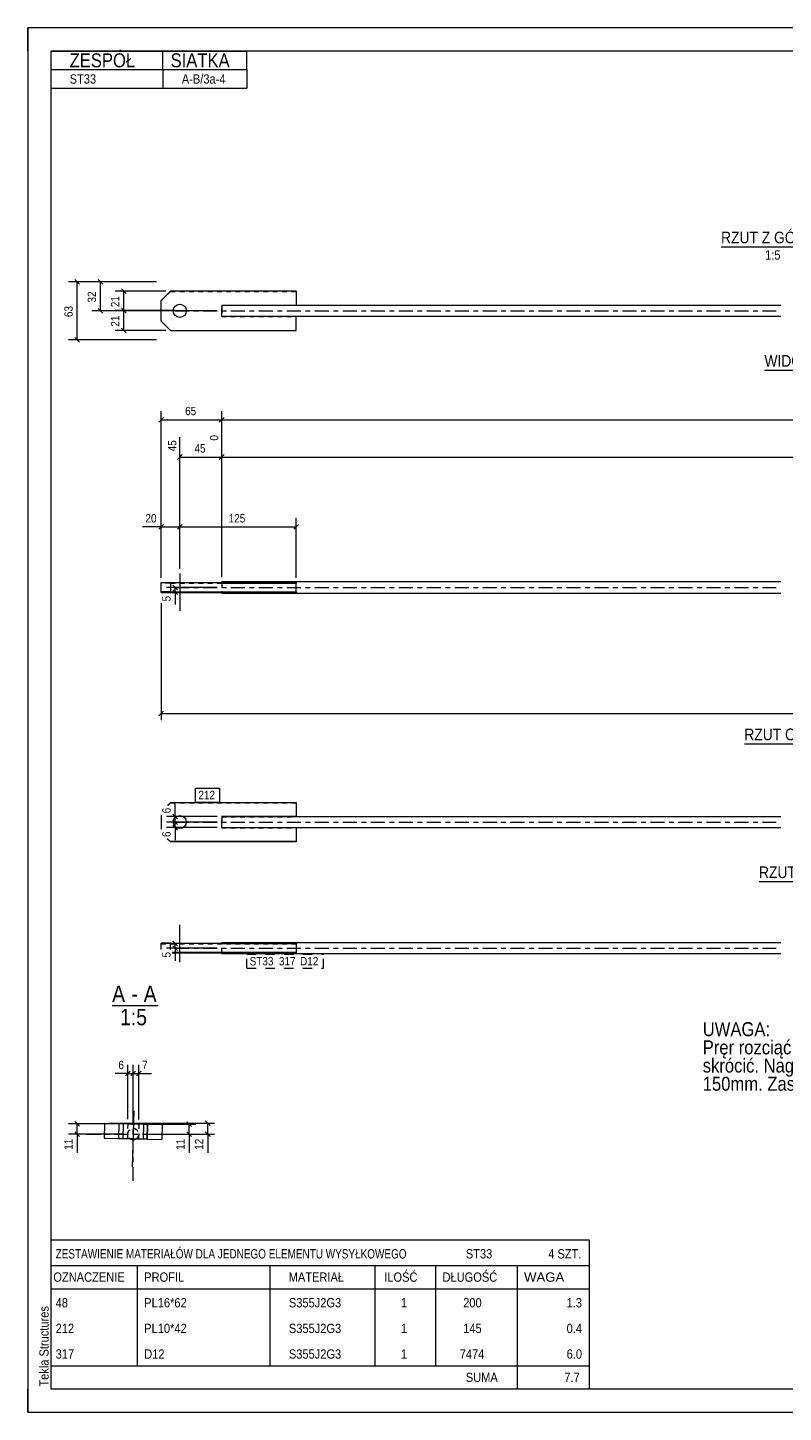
# Model space of a CAD drawing. Header units: millimetres. Extents: x 0 to 420, y 0 to 297.
# Tile 1 of 2: x 0 to 162, y 0 to 297. Entities that reach past the tile are written whole.
import ezdxf

# ---------------------------------------------------------------- set-up
doc = ezdxf.new("R2010")
doc.units = ezdxf.units.MM
for name, pattern in [('XKITLINE00', [0]), ('XKITLINE01', [4, 1, -1, 1, -1]), ('XKITLINE02', [4, 2, -2]), ('XKITLINE03', [6, 3, -1, 1, -1])]:
    doc.linetypes.add(name, pattern=pattern)
for name, color, linetype, lineweight in [('Arkusz rysunku', 3, 'Continuous', 0), ('Element', 2, 'Continuous', 0), ('Inny typ obiektu', 7, 'Continuous', 0), ('Tekst', 7, 'Continuous', 0), ('Wymiar', 4, 'Continuous', 0), ('Znak elementu', 2, 'Continuous', 0), ('Śruba', 3, 'Continuous', 0)]:
    doc.layers.add(name, color=color, linetype=linetype, lineweight=lineweight)
doc.styles.add('ARIAL', font='ARIAL.TTF')

msp = doc.modelspace()

# ---------------------------------------------------------------- linework, layer by layer
at = {"layer": 'Arkusz rysunku', "linetype": 'XKITLINE00', "lineweight": 0}
for p, q in [((420, 297), (0, 297)), ((0, 297), (0, 0)), ((0, 292), (0, 297)), ((5, 297), (0, 297)), ((415, 292), (5, 292)), ((5, 292), (5, 5)), ((0, 0), (0, 5)), ((5, 5), (415, 5)), ((0, 0), (420, 0))]:
    msp.add_line(p, q, dxfattribs=at)
at = {"layer": 'Element', "linetype": 'XKITLINE00', "lineweight": 0}
for p, q in [((28.62, 238.47), (30.62, 240.47)), ((28.62, 234.03), (28.62, 238.47)), ((57.62, 240.47), (30.62, 240.47)), ((57.62, 240.47), (57.62, 237.45)), ((41.62, 237.47), (57.62, 237.47)), ((41.62, 237.47), (41.62, 236.76)), ((41.62, 237.45), (161.62, 237.45)), ((41.62, 236.76), (41.62, 235.79)), ((41.62, 235.07), (41.62, 235.79)), ((57.62, 235.07), (41.62, 235.07)), ((57.62, 232.03), (57.62, 235.07)), ((161.62, 235.05), (57.62, 235.05)), ((28.62, 234.07), (30.62, 232.07)), ((30.62, 232.03), (28.62, 234.03)), ((30.62, 232.07), (57.62, 232.07)), ((30.62, 232.07), (30.62, 232.03)), ((30.62, 232.03), (57.62, 232.03)), ((28.62, 177.96), (30.62, 178.01)), ((28.62, 175.86), (28.62, 177.96)), ((30.62, 176.01), (28.62, 175.96)), ((28.62, 175.86), (30.62, 175.81)), ((30.62, 178.01), (57.62, 178.01)), ((30.62, 178.01), (30.62, 176.01)), ((30.62, 176.01), (57.62, 176.01)), ((41.62, 175.81), (30.62, 175.81)), ((161.62, 178.11), (41.62, 178.11)), ((41.62, 178.01), (41.62, 178.11)), ((41.62, 175.94), (41.62, 175.92)), ((41.62, 175.94), (57.62, 175.94)), ((41.62, 175.92), (41.62, 175.71)), ((41.62, 175.71), (161.62, 175.71)), ((57.62, 175.94), (57.62, 178.01)), ((30.62, 130.81), (29.99, 130.18)), ((30.62, 130.81), (57.62, 130.81)), ((57.62, 130.81), (57.62, 127.81)), ((28.62, 128.12), (28.62, 125.1)), ((41.62, 127.81), (41.62, 127.1)), ((57.62, 127.81), (41.62, 127.81)), ((41.62, 127.79), (161.62, 127.79)), ((57.62, 127.81), (57.62, 127.79)), ((41.62, 126.13), (41.62, 127.1)), ((41.62, 125.41), (41.62, 126.13)), ((41.62, 125.41), (57.62, 125.41)), ((57.62, 125.41), (57.62, 122.41)), ((161.62, 125.39), (57.62, 125.39)), ((30.62, 122.36), (29.94, 123.04)), ((29.99, 123.04), (30.62, 122.41)), ((30.62, 122.36), (30.62, 122.41)), ((57.62, 122.41), (30.62, 122.41)), ((57.62, 122.36), (30.62, 122.36)), ((57.62, 122.41), (57.62, 122.36)), ((30.62, 100.66), (28.62, 100.61)), ((28.62, 99.24), (28.62, 100.61)), ((30.62, 99.24), (30.62, 100.66)), ((30.62, 100.66), (57.62, 100.66)), ((57.62, 98.66), (31.02, 98.66)), ((41.62, 98.46), (31.02, 98.46)), ((41.62, 100.76), (161.62, 100.76)), ((41.62, 100.76), (41.62, 100.66)), ((41.62, 98.57), (41.62, 98.59)), ((41.62, 98.59), (57.62, 98.59)), ((41.62, 98.36), (41.62, 98.57)), ((161.62, 98.36), (41.62, 98.36)), ((57.62, 100.66), (57.62, 98.66)), ((57.62, 98.59), (57.62, 98.66)), ((16.48, 62), (16.4, 58.8)), ((16.48, 62), (28.87, 61.71)), ((19.53, 58.73), (19.61, 61.93)), ((19.53, 58.73), (19.61, 61.93)), ((19.61, 61.93), (25.74, 61.78)), ((25.66, 58.58), (25.74, 61.78)), ((25.74, 61.78), (25.66, 58.58)), ((28.87, 61.71), (28.79, 58.51)), ((16.4, 58.8), (25.66, 58.58)), ((25.66, 58.58), (19.53, 58.73)), ((25.66, 58.58), (28.79, 58.51))]:
    msp.add_line(p, q, dxfattribs=at)
at = {"layer": 'Element', "linetype": 'XKITLINE01', "lineweight": 0}
for p, q in [((30.62, 240.42), (28.62, 238.42)), ((30.62, 240.47), (30.62, 240.42)), ((30.62, 240.42), (57.62, 240.42)), ((41.62, 237.45), (41.62, 236.76)), ((57.62, 237.42), (41.62, 237.42)), ((41.62, 235.05), (41.62, 237.1)), ((41.62, 235.79), (41.62, 236.76)), ((41.62, 235.07), (41.62, 235.03)), ((41.62, 235.03), (41.62, 235.07)), ((57.62, 235.05), (41.62, 235.05)), ((41.62, 235.03), (57.62, 235.03)), ((57.62, 237.45), (57.62, 237.42)), ((57.62, 237.45), (57.62, 237.42)), ((28.62, 177.85), (28.62, 177.96)), ((30.62, 177.81), (28.62, 177.85)), ((28.62, 175.96), (28.62, 175.86)), ((57.62, 177.81), (30.62, 177.81)), ((30.62, 175.81), (30.62, 176.01)), ((41.62, 178.11), (41.62, 175.92)), ((57.62, 177.94), (41.62, 177.94)), ((41.62, 177.94), (41.62, 177.88)), ((41.62, 177.94), (41.62, 175.94)), ((41.62, 177.88), (57.62, 177.88)), ((41.62, 175.92), (41.62, 176.01)), ((41.62, 176.01), (41.62, 175.94)), ((41.62, 175.92), (41.62, 175.88)), ((57.62, 175.88), (41.62, 175.88)), ((57.62, 175.81), (41.62, 175.81)), ((57.62, 178.01), (57.62, 177.94)), ((57.62, 177.88), (57.62, 177.81)), ((57.62, 176.01), (57.62, 175.94)), ((57.62, 175.81), (57.62, 175.94)), ((57.62, 175.94), (57.62, 175.88)), ((57.62, 175.88), (57.62, 175.81)), ((30.04, 130.18), (30.62, 130.76)), ((30.62, 130.76), (30.62, 130.81)), ((30.62, 130.76), (57.62, 130.76)), ((41.62, 127.79), (41.62, 126.59)), ((41.62, 127.76), (57.62, 127.76)), ((57.62, 127.79), (57.62, 127.76)), ((41.62, 126.13), (41.62, 127.1)), ((41.62, 125.39), (41.62, 126.13)), ((41.62, 125.36), (41.62, 125.41)), ((57.62, 125.39), (41.62, 125.39)), ((41.62, 125.36), (57.62, 125.36)), ((28.62, 100.5), (30.62, 100.46)), ((30.62, 100.46), (57.62, 100.46)), ((41.62, 98.66), (41.62, 100.76)), ((41.62, 98.53), (41.62, 100.59)), ((41.62, 100.59), (57.62, 100.59)), ((41.62, 100.53), (57.62, 100.53)), ((41.62, 98.57), (41.62, 98.66)), ((41.62, 98.66), (41.62, 98.57)), ((41.62, 98.53), (41.62, 98.57)), ((57.62, 98.53), (41.62, 98.53)), ((57.62, 98.46), (41.62, 98.46)), ((57.62, 98.66), (57.62, 98.46)), ((57.62, 98.46), (57.62, 98.53)), ((19.61, 61.93), (23.87, 61.83)), ((21.47, 61.88), (21.4, 58.68)), ((23.87, 61.83), (23.8, 58.63)), ((23.8, 58.63), (25.66, 58.58))]:
    msp.add_line(p, q, dxfattribs=at)
at = {"layer": 'Element', "linetype": 'XKITLINE03', "lineweight": 0}
for p, q in [((31.62, 236.25), (161.62, 236.25)), ((31.62, 176.91), (161.62, 176.91)), ((31.62, 126.59), (161.62, 126.59)), ((31.62, 99.56), (161.62, 99.56)), ((22.62, 49.65), (22.62, 69.65)), ((12.62, 59.65), (32.62, 59.65))]:
    msp.add_line(p, q, dxfattribs=at)
at = {"layer": 'Element', "linetype": 'XKITLINE01', "lineweight": 0}
msp.add_arc((22.62, 59.65), 1.2, 295.0631, 241.7217, dxfattribs=at)
at = {"layer": 'Element', "linetype": 'XKITLINE00', "lineweight": 0}
msp.add_arc((22.62, 59.65), 1.2, 241.7217, 295.0631, dxfattribs=at)
at = {"layer": 'Inny typ obiektu', "linetype": 'XKITLINE00', "lineweight": 0}
for p, q in [((5, 292), (47, 292)), ((5, 292), (5, 288)), ((29, 288), (29, 292)), ((47, 288), (47, 292)), ((5, 288), (47, 288)), ((5, 288), (5, 284)), ((29, 288), (29, 284)), ((47, 288), (47, 284)), ((5, 284), (47, 284)), ((148.76, 250), (171.36, 250)), ((158.07, 223.53), (187.15, 223.53)), ((153.76, 143.41), (181.36, 143.41)), ((156.91, 113.84), (178.21, 113.84)), ((18.12, 87.27), (28, 87.27)), ((5, 37), (5, 31.5)), ((5, 37), (120.5, 37)), ((120.5, 37), (120.5, 31.5)), ((5, 31.5), (5, 26.5)), ((5, 31.5), (120.5, 31.5)), ((23.5, 31.5), (23.5, 26.5)), ((52, 26.5), (52, 31.5)), ((74.5, 31.5), (74.5, 26.5)), ((87.5, 31.5), (87.5, 26.5)), ((105, 31.5), (105, 26.5)), ((120.5, 31.5), (120.5, 26.5)), ((5, 26.5), (120.5, 26.5)), ((5, 26.5), (5, 21)), ((23.5, 26.5), (23.5, 21)), ((52, 21), (52, 26.5)), ((74.5, 26.5), (74.5, 21)), ((87.5, 26.5), (87.5, 21)), ((105, 26.5), (105, 21)), ((120.5, 26.5), (120.5, 21)), ((5, 21), (5, 15.5)), ((23.5, 21), (23.5, 15.5)), ((52, 15.5), (52, 21)), ((74.5, 21), (74.5, 15.5)), ((87.5, 21), (87.5, 15.5)), ((105, 21), (105, 15.5)), ((120.5, 21), (120.5, 15.5)), ((5, 15.5), (5, 10)), ((23.5, 15.5), (23.5, 10)), ((52, 10), (52, 15.5)), ((74.5, 15.5), (74.5, 10)), ((87.5, 15.5), (87.5, 10)), ((105, 15.5), (105, 10)), ((120.5, 15.5), (120.5, 10)), ((5, 10), (5, 5)), ((5, 10), (120.5, 10)), ((105, 10), (105, 5)), ((120.5, 10), (120.5, 5)), ((5, 5), (120.5, 5))]:
    msp.add_line(p, q, dxfattribs=at)
at = {"layer": 'Wymiar', "linetype": 'XKITLINE00', "lineweight": 0}
for p, q in [((27.62, 242.5), (8.76, 242.5)), ((10.11, 243.01), (11.13, 241.99)), ((10.62, 230.03), (10.62, 242.5)), ((27.62, 242.5), (13.76, 242.5)), ((15.11, 243.01), (16.13, 241.99)), ((15.62, 236.25), (15.62, 242.5)), ((20.11, 240.98), (21.13, 239.96)), ((29.62, 240.47), (18.76, 240.47)), ((20.62, 236.32), (20.62, 240.47)), ((40.62, 236.25), (13.76, 236.25)), ((15.11, 236.76), (16.13, 235.74)), ((31.62, 236.32), (18.76, 236.32)), ((31.62, 236.32), (18.76, 236.32)), ((20.11, 236.83), (21.13, 235.81)), ((20.11, 236.83), (21.13, 235.81)), ((20.62, 232.07), (20.62, 236.32)), ((29.62, 232.07), (18.76, 232.07)), ((20.11, 232.58), (21.13, 231.57)), ((27.62, 230.03), (8.76, 230.03)), ((10.11, 230.54), (11.13, 229.52)), ((28.62, 178.96), (28.62, 214.77)), ((41.62, 179.11), (41.62, 214.77)), ((41.62, 179.11), (41.62, 214.77)), ((29.13, 213.42), (28.11, 212.4)), ((28.62, 212.91), (41.62, 212.91)), ((42.13, 213.42), (41.11, 212.4)), ((42.13, 213.42), (41.11, 212.4)), ((41.62, 212.91), (290.62, 212.91)), ((32.62, 180.91), (32.62, 209.2)), ((41.62, 179.11), (41.62, 209.76)), ((41.62, 179.11), (41.62, 209.76)), ((33.13, 205.42), (32.11, 204.4)), ((42.13, 205.42), (41.11, 204.4)), ((42.13, 205.42), (41.11, 204.4)), ((32.62, 204.91), (41.62, 204.91)), ((41.62, 204.91), (299.62, 204.91)), ((29.13, 190.42), (28.11, 189.4)), ((28.62, 178.96), (28.62, 191.77)), ((33.13, 190.42), (32.11, 189.4)), ((33.13, 190.42), (32.11, 189.4)), ((32.62, 180.91), (32.62, 191.77)), ((32.62, 180.91), (32.62, 191.77)), ((58.13, 190.42), (57.11, 189.4)), ((57.62, 179.01), (57.62, 191.77)), ((28.62, 189.91), (24.6, 189.91)), ((28.62, 189.91), (24.6, 189.91)), ((28.62, 189.91), (32.62, 189.91)), ((32.62, 189.91), (57.62, 189.91)), ((40.62, 176.91), (29.76, 176.91)), ((40.62, 175.94), (29.76, 175.94)), ((31.11, 177.42), (32.13, 176.4)), ((31.11, 176.45), (32.13, 175.43)), ((31.62, 175.94), (31.62, 176.91)), ((31.62, 175.94), (31.62, 173.25)), ((31.62, 175.94), (31.62, 173.25)), ((28.62, 173.57), (28.62, 148.47)), ((29.13, 150.42), (28.11, 149.4)), ((28.62, 149.91), (306.62, 149.91)), ((40.62, 127.81), (29.76, 127.81)), ((31.11, 128.32), (32.13, 127.3)), ((31.62, 127.81), (31.62, 130.49)), ((31.62, 127.81), (31.62, 130.49)), ((31.62, 126.59), (31.62, 127.81)), ((40.62, 126.59), (29.76, 126.59)), ((40.62, 126.59), (29.76, 126.59)), ((40.62, 125.41), (29.76, 125.41)), ((31.11, 127.09), (32.13, 126.08)), ((31.11, 127.09), (32.13, 126.08)), ((31.11, 125.92), (32.13, 124.9)), ((31.62, 125.41), (31.62, 126.59)), ((31.62, 125.41), (31.62, 122.73)), ((31.62, 125.41), (31.62, 122.73)), ((31.11, 101.09), (32.13, 100.08)), ((40.62, 100.59), (29.76, 100.59)), ((40.62, 99.56), (29.76, 99.56)), ((31.11, 100.07), (32.13, 99.05)), ((31.62, 99.56), (31.62, 100.59)), ((31.62, 99.56), (31.62, 96.87)), ((31.62, 99.56), (31.62, 96.87)), ((21.47, 62.88), (21.47, 74.51)), ((22.62, 61.85), (22.62, 74.51)), ((22.62, 61.85), (22.62, 74.51)), ((23.87, 62.83), (23.87, 74.51)), ((21.47, 72.65), (18.79, 72.65)), ((21.47, 72.65), (18.79, 72.65)), ((21.98, 73.16), (20.96, 72.14)), ((21.47, 72.65), (22.62, 72.65)), ((23.13, 73.16), (22.11, 72.14)), ((23.13, 73.16), (22.11, 72.14)), ((22.62, 72.65), (23.87, 72.65)), ((24.38, 73.16), (23.36, 72.14)), ((23.87, 72.65), (26.56, 72.65)), ((23.87, 72.65), (26.56, 72.65)), ((10.11, 62.39), (11.13, 61.37)), ((38.11, 62.51), (39.13, 61.49)), ((20.47, 61.88), (8.76, 61.88)), ((20.42, 59.65), (8.76, 59.65)), ((10.11, 60.16), (11.13, 59.14)), ((10.62, 59.65), (10.62, 61.88)), ((10.62, 59.65), (10.62, 55.63)), ((10.62, 59.65), (10.62, 55.63)), ((17.48, 62), (40.06, 62)), ((24.82, 59.65), (40.06, 59.65)), ((24.82, 59.65), (36.06, 59.65)), ((24.87, 61.83), (36.06, 61.83)), ((34.11, 62.33), (35.13, 61.32)), ((34.11, 60.16), (35.13, 59.14)), ((34.62, 59.65), (34.62, 61.83)), ((34.62, 59.65), (34.62, 55.63)), ((34.62, 59.65), (34.62, 55.63)), ((38.11, 60.16), (39.13, 59.14)), ((38.62, 59.65), (38.62, 62)), ((38.62, 59.65), (38.62, 55.63)), ((38.62, 59.65), (38.62, 55.63))]:
    msp.add_line(p, q, dxfattribs=at)
at = {"layer": 'Znak elementu', "linetype": 'XKITLINE00', "lineweight": 0}
for p, q in [((36.02, 133.91), (41.23, 133.91)), ((36.02, 130.91), (36.02, 133.91)), ((41.23, 130.91), (41.23, 133.91)), ((36.02, 130.91), (41.23, 130.91))]:
    msp.add_line(p, q, dxfattribs=at)
at = {"layer": 'Znak elementu', "linetype": 'XKITLINE02', "lineweight": 0}
for p, q in [((47.02, 98.26), (63.45, 98.26)), ((47.02, 95.26), (47.02, 98.26)), ((63.45, 95.26), (63.45, 98.26)), ((47.02, 95.26), (63.45, 95.26))]:
    msp.add_line(p, q, dxfattribs=at)
at = {"layer": 'Śruba', "linetype": 'XKITLINE00', "lineweight": 0}
for p, q in [((32.62, 236.32), (32.62, 236.13)), ((32.62, 179.91), (32.62, 171.91)), ((32.62, 126.51), (32.62, 126.71)), ((32.62, 96.56), (32.62, 104.56)), ((22.74, 64.65), (22.45, 52.65)), ((20.47, 61.91), (20.4, 58.71)), ((24.87, 61.8), (24.8, 58.6))]:
    msp.add_line(p, q, dxfattribs=at)
for centre in [(32.62, 236.27), (32.62, 126.61)]:
    msp.add_circle(centre, 1.4, dxfattribs=at)

# ---------------------------------------------------------------- texts
at = {"layer": 'Arkusz rysunku', "style": 'ARIAL', "width": 0.85}
msp.add_text('Tekla Structures', height=2, rotation=90, dxfattribs=at).set_placement((4.5, 5.5))
at = {"layer": 'Inny typ obiektu', "style": 'ARIAL'}
for s, height, width, p in [('ZESPÓŁ', 3, 0.85, (9, 288.5)), ('SIATKA', 3, 0.85, (30.66, 288.5)), ('ST33', 2, 0.85, (9, 285)), ('A-B/3a-4', 2, 0.85, (33.07, 285)), ('RZUT Z GÓRY', 2.5, 0.85, (148.76, 250.75)), ('1:5', 2, 0.85, (158.21, 247.25)), ('WIDOK CZOŁOWY', 2.5, 0.85, (158.07, 224.28)), ('RZUT OD SPODU', 2.5, 0.85, (153.76, 144.16)), ('RZUT Z TYŁU', 2.5, 0.85, (156.91, 114.59)), ('A', 3.5, 0.85, (18.12, 88.02)), ('-', 3.5, 0.85, (22.28, 88.02)), ('A', 3.5, 0.85, (24.89, 88.02)), ('1:5', 3.5, 0.85, (19.82, 83.02)), ('ZESTAWIENIE MATERIAŁÓW DLA JEDNEGO ELEMENTU WYSYŁKOWEGO', 2, 0.765, (6, 33)), ('ST33', 2, 0.85, (94, 33)), ('4', 2, 0.85, (111.69, 33)), (' SZT.', 2, 0.85, (113, 33)), ('OZNACZENIE', 2, 0.85, (5.5, 28)), ('PROFIL', 2, 0.85, (25, 28)), ('MATERIAŁ', 2, 0.85, (56, 28)), ('ILOŚĆ', 2, 0.85, (76.5, 28)), ('DŁUGOŚĆ', 2, 0.85, (89, 28)), ('WAGA', 2, 1.008832, (106.5, 28)), ('48', 2, 0.85, (6, 22.5)), ('PL16*62', 2, 0.85, (25, 22.5)), ('S355J2G3', 2, 0.85, (56.04, 22.5)), ('1', 2, 0.85, (80.09, 22.5)), ('200', 2, 0.85, (93.44, 22.5)), ('1.3', 2, 0.85, (115.63, 22.5)), ('212', 2, 0.85, (6, 17)), ('PL10*42', 2, 0.85, (25, 17)), ('S355J2G3', 2, 0.85, (56.04, 17)), ('1', 2, 0.85, (80.09, 17)), ('145', 2, 0.85, (93.44, 17)), ('0.4', 2, 0.85, (115.63, 17)), ('317', 2, 0.85, (6, 11.5)), ('D12', 2, 0.85, (25, 11.5)), ('S355J2G3', 2, 0.85, (56.04, 11.5)), ('1', 2, 0.85, (80.09, 11.5)), ('7474', 2, 0.85, (92.7, 11.5)), ('6.0', 2, 0.85, (115.63, 11.5)), ('SUMA', 2, 0.85, (94, 6.5)), ('7.7', 2, 0.85, (115.13, 6.5))]:
    msp.add_text(s, height=height, dxfattribs=dict(at, width=width)).set_placement(p)
at = {"layer": 'Tekst', "style": 'ARIAL', "width": 0.85}
for s, p in [('UWAGA:', (144.83, 80.68)), ('Pręr rozciąć w 1/3', (144.83, 76.78)), ('skrócić. Nagwintować końce na długości ', (144.83, 72.88)), ('150mm. Zastosować śrubę rzymską.', (144.83, 68.98))]:
    msp.add_text(s, height=3, dxfattribs=at).set_placement(p)
at = {"layer": 'Wymiar', "style": 'ARIAL', "width": 0.85}
for s, p in [('32', (14.66, 238.04)), ('21', (19.66, 237.06)), ('63', (9.66, 234.93)), ('21', (19.66, 232.86)), ('45', (31.9, 206.13)), ('0', (40.9, 208.43)), ('5', (30.66, 173.93)), ('6', (30.66, 128.48)), ('6', (30.66, 123.4)), ('5', (30.66, 97.55)), ('11', (9.66, 56.3)), ('11', (33.66, 56.3)), ('12', (37.66, 56.3))]:
    msp.add_text(s, height=1.8, rotation=90.0002, dxfattribs=at).set_placement(p)
for s, p in [('65', (33.78, 213.87)), ('45', (35.78, 205.87)), ('20', (25.27, 190.87)), ('125', (43.12, 190.87)), ('6', (19.46, 73.61)), ('7', (24.55, 73.61))]:
    msp.add_text(s, height=1.8, dxfattribs=at).set_placement(p)
at = {"layer": 'Znak elementu', "style": 'ARIAL', "width": 0.85}
for s, p in [('212', (36.62, 131.51)), ('ST33', (47.62, 95.86)), ('317', (53.9, 95.86)), ('D12', (58.44, 95.86))]:
    msp.add_text(s, height=1.8, dxfattribs=at).set_placement(p)

doc.saveas('drawing.dxf')
